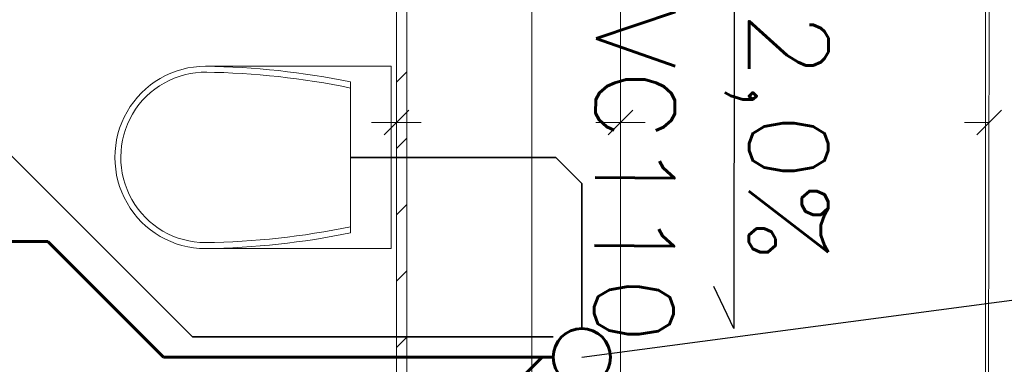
# Model space of a CAD drawing. Header units: millimetres. Extents: x 204754 to 499005, y -178579 to -103222.
# Tile 18 of 178: x 219784 to 221673, y -133998 to -133336. Entities that reach past the tile are written whole.
import ezdxf
from ezdxf import colors
from ezdxf.entities.mleader import LeaderData, LeaderLine
from ezdxf.math import Vec2, Vec3

# ---------------------------------------------------------------- set-up
doc = ezdxf.new("R2010")
doc.units = ezdxf.units.MM
doc.header["$MEASUREMENT"] = 0
doc.layers.get('0').update_dxf_attribs({"color": 252, "lineweight": 5})
for name, color, linetype, lineweight in [('IS_KS', 34, 'Continuous', 60), ('IS_KS podtynkowa', 30, 'Continuous', 35), ('IS_KS w posadzce', 16, 'Continuous', 35), ('IS_opisy', 7, 'Continuous', 35), ('Nowe_! NAZWY POM_Nr_pióra__19', 252, 'Continuous', 5), ('Nowe_220-A Ściany', 252, 'Continuous', 5), ('Nowe_220-A Ściany_Nr_pióra__87', 252, 'Continuous', 5), ('Nowe_320-W Umeblowanie_Nr_pióra__4', 252, 'Continuous', 5), ('Nowe_Nowe_220(1)-A Ściany zewnętrzne_Nr_pióra__57', 252, 'Continuous', 5)]:
    doc.layers.add(name, color=color, linetype=linetype, lineweight=lineweight)
doc.styles.add('Opisowy', font='arial.ttf')
doc.styles.add('STYLE1', font='simplex.shx')

# ---------------------------------------------------------------- blocks, each defined once
blk = doc.blocks.new('podkład 20251118')
at = {"color": 252, "linetype": 'Continuous', "lineweight": 5}
for p, q in [((220483.4, -133557.2), (220530.9, -133509.7)), ((220530.9, -133509.7), (220483.4, -133557.2)), ((220913.4, -133557.2), (220960.9, -133509.7)), ((220960.9, -133509.7), (220913.4, -133557.2)), ((221620.6, -133557.2), (221668.1, -133509.7)), ((220507.1, -133533.4), (220459.6, -133533.4)), ((220507.1, -133533.4), (220554.6, -133533.4)), ((220937.1, -133533.4), (220889.6, -133533.4)), ((220937.1, -133533.4), (220984.6, -133533.4)), ((221644.4, -133533.4), (221596.9, -133533.4))]:
    blk.add_line(p, q, dxfattribs=at)
at = {"layer": 'Nowe_! NAZWY POM_Nr_pióra__19', "color": 252, "linetype": 'Continuous', "lineweight": 5}
for p, q in [((221649.7, -130158.9), (221637.3, -137349.5)), ((220767.1, -135078.4), (220767.1, -133178.4))]:
    blk.add_line(p, q, dxfattribs=at)
at = {"layer": 'Nowe_220-A Ściany', "color": 252, "linetype": 'Continuous', "lineweight": 5}
for p, q in [((220507.1, -133456.4), (220527.1, -133436.4)), ((220507.1, -133583.7), (220527.1, -133563.7)), ((220507.1, -133711), (220527.1, -133691)), ((220507.1, -133838.2), (220527.1, -133818.2)), ((220507.1, -133965.5), (220527.1, -133945.5))]:
    blk.add_line(p, q, dxfattribs=at)
at = {"layer": 'Nowe_220-A Ściany_Nr_pióra__87', "color": 252, "linetype": 'Continuous', "lineweight": 5}
for p, q in [((220507.1, -133178.4), (220507.1, -134138.4)), ((220527.1, -134118.4), (220527.1, -133178.4))]:
    blk.add_line(p, q, dxfattribs=at)
at = {"layer": 'Nowe_320-W Umeblowanie_Nr_pióra__4', "color": 252, "linetype": 'Continuous', "lineweight": 5}
for p, q in [((220141, -133425.5), (220497.1, -133425.5)), ((220497.1, -133425.5), (220497.1, -133775.5)), ((220419.4, -133745.3), (220419.4, -133455.7)), ((220141, -133775.5), (220497.1, -133775.5))]:
    blk.add_line(p, q, dxfattribs=at)
for centre, major_axis, start_param, end_param in [((220141, -133600.5), (0, 175), 0, 3.141593), ((220121, -134926.7), (0, 1501.3), -0.201367, -0.013398), ((220141, -133600.5), (0, 163.6), -0.015166, 3.141593), ((220121, -134926.7), (0, 1489.9), -0.202926, -0.013398), ((220121, -132274.3), (0, 1489.9), 3.15499, 3.344519), ((220121, -132274.3), (0, 1501.3), 3.15499, 3.34296)]:
    blk.add_ellipse(centre, major_axis=major_axis, ratio=0.99359, start_param=start_param, end_param=end_param, dxfattribs=at)
at = {"layer": 'Nowe_Nowe_220(1)-A Ściany zewnętrzne_Nr_pióra__57', "color": 252, "linetype": 'Continuous', "lineweight": 5}
for p, q in [((221637, -137349.5), (221637, -131498.4)), ((220937.1, -134518.4), (220937.1, -133178.4))]:
    blk.add_line(p, q, dxfattribs=at)
blk = doc.blocks.new('_None')

msp = doc.modelspace()

# ---------------------------------------------------------------- linework, layer by layer
at = {"layer": 'IS_KS'}
for p, q in [((216806.1, -133761.8), (219838.4, -133761.8)), ((219838.4, -133761.8), (220060.6, -133984)), ((220807.8, -133984), (220060.6, -133984)), ((220786.6, -133984), (220736.6, -134034))]:
    msp.add_line(p, q, dxfattribs=at)
msp.add_circle((220862.8, -133984), 55, dxfattribs=at)
at = {"layer": 'IS_KS podtynkowa'}
for p, q in [((220419.4, -133600.5), (220812.8, -133600.5)), ((220812.8, -133600.5), (220862.8, -133650.5)), ((220862.8, -133929), (220862.8, -133650.5))]:
    msp.add_line(p, q, dxfattribs=at)
at = {"layer": 'IS_KS w posadzce'}
for p, q in [((220115.7, -133945.1), (219207.6, -133037)), ((220807.8, -133945.1), (220115.7, -133945.1))]:
    msp.add_line(p, q, dxfattribs=at)
at = {"layer": 'IS_opisy', "lineweight": 25}
for p, q in [((221155, -133120.4), (221154.8, -133928.7)), ((221154.8, -133928.7), (221116.2, -133848.5))]:
    msp.add_line(p, q, dxfattribs=at)

# ---------------------------------------------------------------- block references
msp.add_blockref('podkład 20251118', (0, 0))

# ---------------------------------------------------------------- texts
at = {"layer": 'IS_opisy', "lineweight": 25, "ltscale": 2, "style": 'STYLE1'}
for s, rotation, p in [('PVC110', 269.5847, (220891.7, -133176.5)), ('2,0%%%', 269.9781, (221183.7, -133319.7))]:
    msp.add_text(s, height=152.13, rotation=rotation, dxfattribs=at).set_placement(p)

# ---------------------------------------------------------------- leaders
at = {"layer": 'IS_opisy', "lineweight": 25}
ml = msp.add_multileader_mtext('Standard', dxfattribs=at)
ml.set_content('{\\fArial Narrow|b0|i0|c0|p34;P\\fArial Narrow|b0|i0|c238|p34;ion KS1 %%C110 PVC }', color=256, style='Opisowy')
ml.set_leader_properties()
ml.set_arrow_properties(name='NONE')
ml.build(insert=Vec2(0, 0))
ml.multileader.update_dxf_attribs({"dogleg_length": 0.1, "arrow_head_size": 8.61})
ctx = ml.context
ctx.base_point, ctx.char_height, ctx.arrow_head_size, ctx.landing_gap_size, ctx.plane_origin, ctx.plane_x_axis, ctx.plane_y_axis = Vec3(222572.9, -133757.2), 168, 8.61, 0.861, Vec3(216388.6, -135459.9), Vec3(1, -0.000005), Vec3(0.000005, 1)
ctx.text_align_type = 2
notes = []
notes.append((ctx, [(1, (1, 1, 0), (222572.8, -133757.2), (1, -0.000005), 0.1, [(0, [(220862.8, -133984)], 256, [])])]))
ctx.mtext.insert, ctx.mtext.text_direction, ctx.mtext.rotation, ctx.mtext.width, ctx.mtext.alignment, ctx.mtext.flow_direction = Vec3(224326.9, -133669.8), Vec3(1, -0.000005), 6.283181, 2253.53, 3, 5
for ctx, leaders in notes:
    for number, flags, end, landing, length, lines in leaders:
        leader = LeaderData()
        leader.index, (leader.has_last_leader_line, leader.has_dogleg_vector, leader.attachment_direction) = number, flags
        leader.last_leader_point, leader.dogleg_vector, leader.dogleg_length = Vec3(end), Vec3(landing), length
        for number, points, colour, breaks in lines:
            line = LeaderLine()
            line.index, line.vertices, line.color, line.breaks = number, Vec3.list(points), colors.encode_raw_color(colour), breaks
            leader.lines.append(line)
        ctx.leaders.append(leader)

doc.saveas('drawing.dxf')
